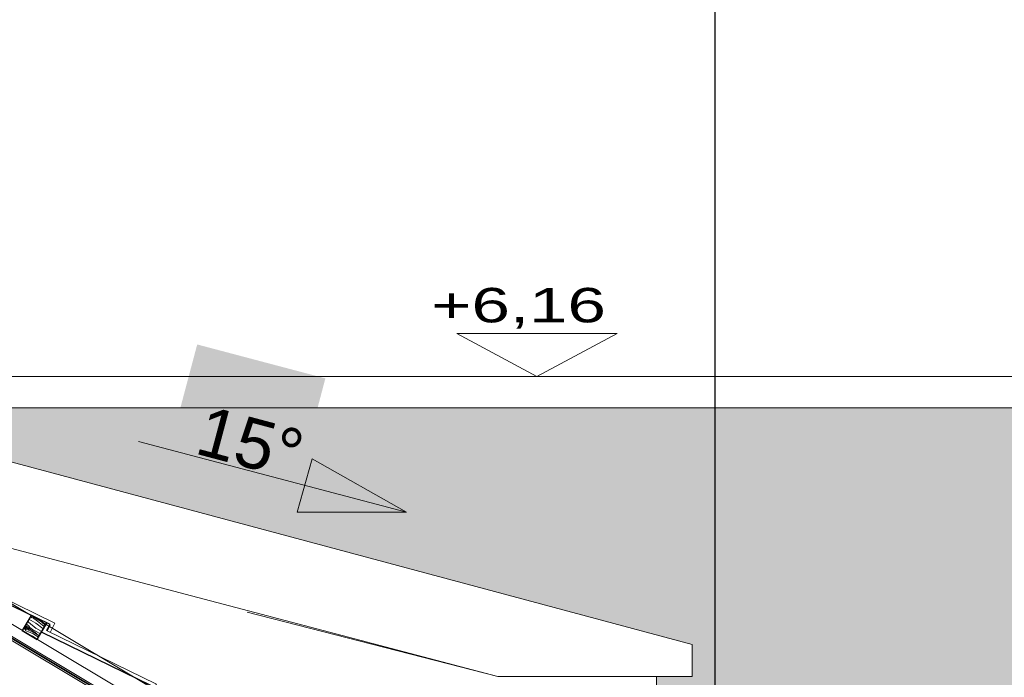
# Model space of a CAD drawing. Header units: millimetres. Extents: x -740 to 33545, y 5178 to 22494.
# Tile 205 of 250: x 9722 to 10005, y 13656 to 13846. Entities that reach past the tile are written whole.
import ezdxf
from ezdxf.lldxf.tags import DXFTag

# ---------------------------------------------------------------- set-up
doc = ezdxf.new("R2010")
doc.units = ezdxf.units.MM
doc.header["$MEASUREMENT"] = 0
doc.layers.add('a3', color=252, linetype='Continuous', lineweight=30, plot=False)
for name, color, linetype, lineweight in [('A_izolacja', 252, 'Continuous', 9), ('A_l.przerywana', 252, 'ICAD_ISO03W100', 9), ('l. przekrojowa', 252, 'Continuous', 30), ('l.widokowa', 252, 'Continuous', 15), ('l.wypeĹ‚nien', 252, 'Continuous', 5), ('wymiarowanie', 252, 'Continuous', 9)]:
    doc.layers.add(name, color=color, linetype=linetype, lineweight=lineweight)
doc.styles.add('Arial$001', font='arial.ttf', dxfattribs={"height": 1.791991})
doc.styles.add('PROFILE', font='GOTHIC.TTF', dxfattribs={"width": 0.8})
tags = doc.linetypes.add('ICAD_ISO03W100', pattern=[30, 12, -18]).pattern_tags.tags
tags[6:7] = [DXFTag(74, 4), DXFTag(75, 0), DXFTag(340, '0'), DXFTag(46, 1.0), DXFTag(50, 0.0), DXFTag(44, 0.0), DXFTag(45, 0.0)]
tags[4:5] = [DXFTag(74, 4), DXFTag(75, 0), DXFTag(340, '0'), DXFTag(46, 1.0), DXFTag(50, 0.0), DXFTag(44, 0.0), DXFTag(45, 0.0)]

msp = doc.modelspace()

# ---------------------------------------------------------------- hatches: boundary and pattern name
for points in [[(9773.09, 13752.22), (9809.97, 13742.46), (9800.88, 13708.06), (9764, 13717.98)], [(9833.29, 13703.93), (9806.17, 13719.31), (9801.87, 13703.93)]]:
    msp.add_hatch(color=256).paths.add_polyline_path(points)
at = {"layer": 'l.wypeĹ‚nien'}
h = msp.add_hatch(dxfattribs=at)
h.set_pattern_fill('SPANTILE', color=256, scale=17, style=0)
h.set_pattern_definition([(274.9697, (15.64, 17), (-16.99985222, 204.000017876), [15.699024, -376.776457]), (180, (17, 1.36), (-17, -17), [1.36, -15.64]), (0, (0, 0), (17, 17), [4.76, -12.24]), (90, (4.76, 0), (-17, 17), [1.7, -15.3]), (270, (15.64, 1.7), (17, -17), [1.7, -15.3]), (0, (15.64, 0), (17, 17), [1.36, -15.64]), (0, (0, 1.36), (17, 17), [3.4, -13.6]), (85.0303, (3.4, 1.36), (16.99985222, 204.000017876), [15.699024, -376.776457]), (52.6961, (3.4, 2.21), (-220.999760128, -289.000182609), [4.488136, -444.32475]), (18.4349, (6.12, 5.78), (34.0000074, 16.9999729), [4.300694, -49.458015]), (341.5651, (10.2, 7.14), (-34.0000074, 16.9999729), [4.300694, -49.458015]), (307.3039, (14.28, 5.78), (220.999760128, -289.000182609), [4.488136, -444.32475]), (20.2249, (6.97, 4.59), (-186.999953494, -68.000141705), [3.442245, -340.781524]), (339.7751, (10.2, 5.78), (186.999953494, -68.000141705), [3.442245, -340.781524]), (307.4054, (13.43, 4.59), (170.000169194, -220.999871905), [3.638153, -360.177725]), (52.5946, (4.76, 1.7), (-170.000169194, -220.999871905), [3.638153, -360.177725])])
h.paths.add_polyline_path([(9922.07, 13733.96), (10157.44, 13733.96), (10322.07, 13635.73), (10322.07, 13567.51), (9922.07, 13567.51)])
h.paths.add_polyline_path([(10086.48, 13637.12), (10094.09, 13607.51), (10102.52, 13637.12)], flags=16)
h.paths.add_polyline_path([(10063.96, 13642.39), (10089.75, 13642.39), (10089.75, 13683.57), (10063.96, 13683.57)], flags=8)
h.paths.add_polyline_path([(9915.48, 13665.89), (9915.48, 13656.63), (9905.23, 13656.63), (9905.23, 13567.15), (9922.07, 13559.16), (9922.07, 13733.96), (9661.39, 13733.96)])
h.paths.add_polyline_path([(9801.87, 13703.93), (9806.17, 13719.31), (9833.29, 13703.93)], flags=16)
h.paths.add_polyline_path([(9922.07, 13559.16), (9922.07, 13567.51), (10322.07, 13567.51), (10322.07, 13505.4), (10248.56, 13505.4), (10256.65, 13534.58), (10240.61, 13534.58), (10247.91, 13505.4), (10039.26, 13505.4), (10021.22, 13512.13), (10006.21, 13519.25), (10006.87, 13520.68), (9989.62, 13527.12), (9975.44, 13533.84), (9976.02, 13535.41), (9957.82, 13542.2), (9942.96, 13549.25), (9943.63, 13550.69), (9926.22, 13557.19)])
h.paths.add_polyline_path([(9974.69, 13542.19), (10005.11, 13536.4), (9981.47, 13556.74)], flags=16)
h.paths.add_polyline_path([(10322.07, 13567.51), (10436.4, 13567.51), (10450.03, 13559.38), (10563.85, 13505.4), (10322.07, 13505.4)])
h.paths.add_polyline_path([(10436.4, 13567.51), (10322.07, 13635.73), (10322.07, 13567.51)])
h.paths.add_polyline_path([(10216.94, 13534.25), (10242.91, 13534.25), (10242.91, 13576.03), (10216.94, 13576.03)], flags=24)
h.paths.add_polyline_path([(9959.13, 13588.89), (9949.12, 13567.33), (9983.82, 13551.22), (9993.83, 13572.78)], flags=24)
h.paths.add_polyline_path([(10216.94, 13534.25), (10242.91, 13534.25), (10242.91, 13576.03), (10216.94, 13576.03)], flags=24)
h.paths.add_polyline_path([(9959.13, 13588.89), (9949.12, 13567.33), (9983.82, 13551.22), (9993.83, 13572.78)], flags=24)
h.paths.add_polyline_path([(9775.16, 13738.98), (9769.45, 13717.54), (9802.42, 13708.77), (9808.12, 13730.21)], flags=24)
h = msp.add_hatch(dxfattribs=at)
h.set_pattern_fill('WOOD8', color=256, scale=10, angle=149.0577, style=0)
h.set_pattern_definition([(159.362504, (10454.6196, -2810.7243), (-56.602861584, 22.27366581), [1.11803, -110.68536]), (149.057704, (10453.573, -2810.33), (-3.43511, 13.718601), [1.1, -8.9]), (130.622804, (10452.63, -2809.7647), (-12.0119779, 18.8603351), [0.94868, -30.67409]), (336.182704, (10452.0122, -2809.0446), (-65.17972982, 27.41537904), [0.80623, -79.81635]), (334.252104, (10452.7498, -2809.3702), (-90.91028372, 42.84064307), [1.10454, -109.34907]), (315.021504, (10453.7447, -2809.85), (20.58883636, -24.00207817), [1.23693, -39.99412]), (139.595404, (10453.9335, -2810.313), (-37.74254931, 34.28557092), [0.60828, -60.21935]), (155.397904, (10453.4703, -2809.9187), (73.756594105, -32.55709118), [0.90554, -89.64831]), (323.347104, (10452.647, -2809.5417), (72.04994424, -54.85257296), [1.00499, -99.49377]), (340.367604, (10453.4532, -2810.1417), (-39.44916255, 11.99015022), [0.5099, -50.48029]), (154.252104, (10455.3401, -2811.2728), (90.91028372, -42.84064307), [1.10454, -109.34907]), (160.367604, (10454.3453, -2810.793), (39.44916255, -11.99015022), [1.0198, -49.97039]), (149.057704, (10453.385, -2810.45), (-3.43511, 13.718601), [1.2, -8.8]), (128.501704, (10452.3555, -2809.8334), (-32.600824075, 42.86241375), [0.8544, -84.58564]), (145.2436037, (10451.8236, -2809.1647), (-114.934197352, 80.561340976), [1.50333, -148.82963]), (154.252104, (10450.5885, -2808.3077), (90.91028372, -42.84064307), [1.10454, -109.34907]), (149.057704, (10449.594, -2807.828), (-3.43511, 13.718601), [1.1, -8.9]), (143.863304, (10457.227, -2812.404), (-80.626841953, 59.994272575), [1.10454, -109.34907]), (154.252104, (10456.335, -2811.7527), (90.91028372, -42.84064307), [1.10454, -109.34907]), (149.057704, (10457.33, -2812.232), (-3.43511, 13.718601), [0.6, -9.4]), (143.863304, (10456.8153, -2811.924), (-80.626841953, 59.994272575), [1.10454, -109.34907]), (149.057704, (10455.923, -2811.273), (-3.43511, 13.718601), [1, -9]), (138.752904, (10455.0655, -2810.75845), (46.319423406, -39.427289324), [1.11803, -110.68536]), (143.863304, (10454.2249, -2810.0213), (-80.626841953, 59.994272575), [1.10454, -109.34907]), (154.252104, (10453.3329, -2809.37), (90.91028372, -42.84064307), [1.10454, -109.34907]), (154.252104, (10452.338, -2808.8901), (90.91028372, -42.84064307), [1.10454, -109.34907]), (157.187804, (10451.3431, -2808.4103), (56.60287446, -22.27362129), [1.41421, -69.29646]), (149.057704, (10450.04, -2807.862), (-3.43511, 13.718601), [1.5, -8.5]), (161.586504, (10447.2976, -2813.2138), (-48.02602469, 17.13187653), [0.92195, -91.27349]), (154.768304, (10446.4228, -2812.9226), (82.333448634, -37.69883899), [1.00499, -99.49377]), (140.927604, (10447.2976, -2813.2138), (-46.31939021, 39.42732166), [0.70711, -70.00357]), (139.595404, (10446.7486, -2812.7681), (-37.74254931, 34.28557092), [1.21655, -59.61107]), (149.057704, (10454.399, -2817.121), (-3.43511, 13.718601), [1.2, -8.8]), (158.520004, (10453.3699, -2816.5043), (48.02602105, -17.13189142), [0.60828, -60.21935]), (307.256304, (10452.8038, -2816.2815), (-20.5888245, 24.00209266), [0.53852, -53.31313]), (316.0631037, (10453.12984, -2816.7102), (-66.908229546, 63.42940353), [1.33417, -132.08247]), (156.182704, (10446.3541, -2812.6482), (65.17972982, -27.41537904), [0.80623, -79.81635]), (141.932704, (10446.3541, -2812.6482), (-54.89625662, 44.56906099), [0.80623, -79.81635]), (149.057704, (10454.296, -2817.293), (-3.43511, 13.718601), [0.8, -9.2]), (315.021504, (10453.61, -2816.8815), (20.58883636, -24.00207817), [0.82462, -40.40644]), (152.4242037, (10452.5636, -2815.90434), (142.371487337, -73.690973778), [1.70294, -168.59093]), (151.3483037, (10451.0541, -2815.116), (210.9862617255, -114.825071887), [2.502, -247.69792]), (145.8779037, (10448.8585, -2813.91635), (-140.664851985, 95.986453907), [1.80278, -178.47479]), (139.595404, (10447.366, -2812.905), (-37.74254931, 34.28557092), [1.82483, -59.0028]), (138.752904, (10453.9363, -2817.8932), (46.319423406, -39.427289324), [1.11803, -110.68536]), (133.112304, (10453.0957, -2817.1561), (29.16567905, -29.14383716), [1.45602, -71.34508]), (149.057704, (10452.101, -2816.093), (-3.43511, 13.718601), [1.3, -8.7]), (157.187804, (10450.9856, -2815.4247), (56.60287446, -22.27362129), [1.41421, -69.29646]), (145.4814037, (10449.682, -2814.8764), (-123.511143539, 85.702961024), [1.60312, -158.70907]), (157.8039037, (10448.36115, -2813.968), (-65.17975129, 27.415322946), [1.31529, -130.21417]), (163.093904, (10447.1433, -2813.471), (30.87230726, -6.84840007), [1.23693, -39.99412]), (149.057704, (10445.96, -2813.111), (-3.43511, 13.718601), [0.7, -9.3]), (334.252104, (10452.5636, -2815.9043), (-90.91028372, 42.84064307), [2.20907, -108.24454]), (153.8213037, (10454.759, -2816.5209), (99.487122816, -47.982421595), [2.40832, -118.00763]), (149.057704, (10452.598, -2815.458), (-3.43511, 13.718601), [2.3, -7.7]), (144.9721037, (10450.62505, -2814.2758), (-106.357399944, 75.419513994), [2.80713, -137.54955]), (149.057704, (10448.326, -2812.665), (-3.43511, 13.718601), [2.5, -7.5]), (141.932704, (10453.6792, -2818.322), (-54.89625662, 44.56906099), [2.41868, -78.2039]), (142.717504, (10451.775, -2816.8307), (-63.47308699, 49.71082968), [1.81108, -88.74277]), (151.5473037, (10450.33405, -2815.73368), (193.832658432, -104.541388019), [2.30217, -227.91512]), (155.5775037, (10448.30995, -2814.63684), (238.423480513, -107.954817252), [3.52278, -348.75552]), (146.0449037, (10457.02137, -2812.7471), (-149.241636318, 101.128308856), [1.90263, -188.36035]), (157.187804, (10455.4432, -2811.6844), (56.60287446, -22.27362129), [2.12132, -68.58936]), (151.4436037, (10453.4878, -2810.86194), (202.409342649, -109.683439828), [2.40208, -237.80616]), (138.4380037, (10451.37793, -2809.7137), (84.061866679, -73.712972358), [1.62788, -161.16032]), (149.057704, (10450.16, -2808.634), (-3.43511, 13.718601), [2, -8]), (152.2375037, (10457.6384, -2811.7179), (150.948250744, -78.832896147), [1.80278, -178.47479]), (143.0487037, (10456.04313, -2810.87813), (80.626813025, -59.994302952), [1.9105, -189.13923]), (142.3479037, (10454.51636, -2809.72966), (72.049995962, -54.8525173), [1.71172, -169.4607]), (154.768304, (10453.1611, -2808.684), (82.333448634, -37.69883899), [2.00998, -98.48878]), (161.1525037, (10451.3429, -2807.8272), (87.475214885, -29.12193258), [1.43178, -141.74643]), (139.595404, (10449.9879, -2807.3647), (-37.74254931, 34.28557092), [1.21655, -59.61107]), (145.2436037, (10456.66145, -2813.3475), (-114.934197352, 80.561340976), [1.50333, -148.82963]), (161.8620037, (10455.42634, -2812.49045), (126.924380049, -41.11204913), [2.2561, -223.35418]), (149.057704, (10453.282, -2811.788), (-3.43511, 13.718601), [2.5, -7.5]), (143.6174037, (10451.13813, -2810.50267), (89.203704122, -65.136000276), [2.1095, -208.84073]), (142.3479037, (10449.4398, -2809.25137), (72.049995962, -54.8525173), [1.71172, -169.4607]), (149.057704, (10457.998, -2811.117), (-3.43511, 13.718601), [1.7, -8.3]), (140.927604, (10456.5402, -2810.2434), (-46.31939021, 39.42732166), [2.82843, -67.88225]), (151.4436037, (10454.3444, -2808.46064), (202.409342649, -109.683439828), [2.40208, -237.80616]), (154.5852037, (10452.23453, -2807.3124), (-190.3974003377, 90.8230770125), [3.11448, -308.33375]), (142.2149037, (10453.3193, -2818.92243), (135.523009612, -104.563449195), [2.51794, -249.27563]), (149.057704, (10451.329, -2817.38), (-3.43511, 13.718601), [2.8, -7.2]), (152.7099037, (10448.92783, -2815.94), (276.1659606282, -142.2405109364), [4.70956, -466.24691]), (149.057704, (10455.119, -2815.921), (-3.43511, 13.718601), [2.4, -7.6]), (144.2941037, (10453.0605, -2814.6865), (-89.203719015, 65.135987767), [2.40832, -118.00763]), (150.9053037, (10451.10487, -2813.28096), (262.447391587, -145.6755583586), [3.10161, -307.05964]), (151.7840037, (10448.39463, -2811.7728), (176.678841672, -94.258088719), [2.10238, -208.13558]), (154.252104, (10455.9416, -2814.5482), (90.91028372, -42.84064307), [2.20907, -108.24454]), (149.057704, (10453.952, -2813.589), (-3.43511, 13.718601), [3.2, -6.8]), (147.1485037, (10451.20727, -2811.94323), (-243.586937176, 157.6876763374), [3.00167, -297.16495]), (145.4814037, (10448.6856, -2810.31494), (-123.511143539, 85.702961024), [1.60312, -158.70907])])
h.paths.add_polyline_path([(9722.71, 13669.9), (9727, 13667.33), (9729.57, 13671.62), (9725.28, 13674.19)])

# ---------------------------------------------------------------- linework, layer by layer
at = {"linetype": 'Continuous', "lineweight": 5}
for points in [[(9894.32, 13562.36), (9446.31, 13830.93), (9446.31, 13830.93)], [(9605.57, 13748.91), (9915.48, 13665.89), (9915.48, 13665.89)], [(9756.23, 13724.27), (9833.29, 13703.93), (9833.29, 13703.93)], [(9859.59, 13656.63), (9679.99, 13703.93), (9679.99, 13703.93)], [(9859.59, 13656.63), (9787.48, 13675.15), (9787.48, 13675.15)], [(9915.48, 13665.89), (9915.48, 13656.63), (9915.48, 13656.63)], [(9905.23, 13656.63), (9859.59, 13656.63), (9859.59, 13656.63)], [(9915.48, 13656.63), (9859.59, 13656.63), (9859.59, 13656.63)], [(9905.23, 13569.31), (9905.23, 13656.63), (9905.23, 13656.63)]]:
    msp.add_lwpolyline(points, dxfattribs=at)
msp.add_lwpolyline([(9833.29, 13703.93), (9806.17, 13719.31), (9801.87, 13703.93)], close=True, dxfattribs=at)
at = {"layer": 'a3'}
msp.add_lwpolyline([(12022.07, 12610.78), (12022.07, 14095.78), (9922.07, 14095.78), (9922.07, 12610.78), (12022.07, 12610.78)], dxfattribs=at)
at = {"layer": 'A_izolacja'}
for points in [[(9896.38, 13565.79), (9445.9, 13835.85)], [(9894.84, 13563.21), (9445.9, 13832.35)]]:
    msp.add_lwpolyline(points, dxfattribs=at)
at = {"layer": 'A_izolacja', "linetype": 'ICAD_ISO03W100', "lineweight": 35, "ltscale": 0.2}
msp.add_lwpolyline([(9894.58, 13562.79), (9445.9, 13831.77)], dxfattribs=at)
at = {"layer": 'A_l.przerywana', "ltscale": 0.3}
msp.add_lwpolyline([(9898.95, 13570.08), (9449.86, 13839.3)], dxfattribs=at)
at = {"layer": 'l. przekrojowa'}
msp.add_lwpolyline([(9729.57, 13671.62), (9725.28, 13674.19), (9722.71, 13669.9), (9727, 13667.33), (9729.57, 13671.62)], dxfattribs=at)
at = {"layer": 'l.widokowa', "linetype": 'Continuous', "lineweight": 5}
for points in [[(9627.56, 13742.96), (10159.93, 13742.96)], [(9661.39, 13733.96), (10157.44, 13733.96)]]:
    msp.add_lwpolyline(points, dxfattribs=at)
at = {"layer": 'l.widokowa', "lineweight": 30}
for points in [[(9729.88, 13669.79), (9730.75, 13671.59), (9698.39, 13687.39), (9699.92, 13689.97), (9668.26, 13705.44), (9669.79, 13708.03)], [(9789.92, 13633.8), (9790.79, 13635.59), (9758.43, 13651.4), (9759.96, 13653.98), (9728.3, 13669.45), (9729.83, 13672.03)]]:
    msp.add_lwpolyline(points, dxfattribs=at)
at = {"layer": 'l.widokowa'}
for points in [[(9730.78, 13669.35), (9732.09, 13672.04), (9699.81, 13687.82), (9701.34, 13690.4), (9669.67, 13705.87), (9670.65, 13707.52)], [(9790.81, 13633.36), (9792.13, 13636.05), (9759.84, 13651.82), (9761.37, 13654.41), (9729.71, 13669.87), (9730.69, 13671.52)]]:
    msp.add_lwpolyline(points, dxfattribs=at)
at = {"layer": 'wymiarowanie', "linetype": 'ByBlock'}
msp.add_lwpolyline([(9870.82, 13742.96), (9893.89, 13755.36), (9847.75, 13755.36)], close=True, dxfattribs=at)

# ---------------------------------------------------------------- texts
at = {"style": 'Arial$001'}
msp.add_text('15°', height=14.304, rotation=-14.8993, dxfattribs=at).set_placement((9771.94, 13720.96))
at = {"layer": 'wymiarowanie', "style": 'PROFILE', "width": 1.5}
msp.add_text('+6,16', height=9.904, dxfattribs=at).set_placement((9840.43, 13758.58))

doc.saveas('drawing.dxf')
